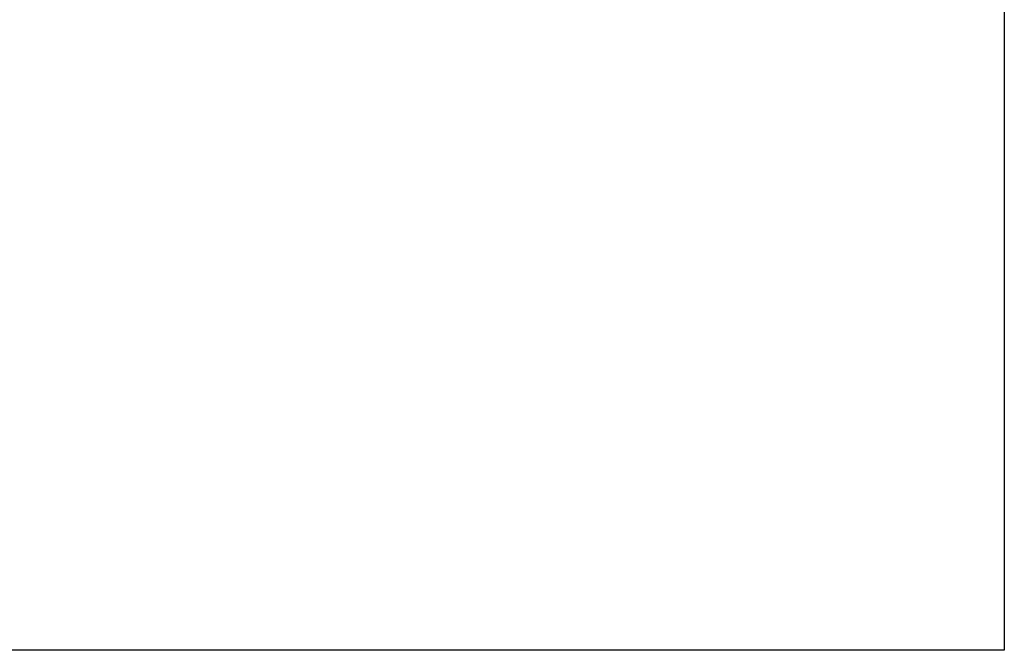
# Model space of a CAD drawing. Header units: millimetres. Extents: x -91 to 1961, y -1152 to 358.
# Tile 230 of 256: x 177 to 345, y -25 to 83. Entities that reach past the tile are written whole.
import ezdxf

# ---------------------------------------------------------------- set-up
doc = ezdxf.new("R2010")
doc.units = ezdxf.units.MM
doc.header["$MEASUREMENT"] = 0
doc.layers.get('0').update_dxf_attribs({"linetype": 'CONTINUOUS'})

msp = doc.modelspace()

# ---------------------------------------------------------------- hatches: boundary and pattern name
at = {"true_color": 0xaaaaaa}
h = msp.add_hatch(color=253, dxfattribs=at)
h.paths.add_polyline_path([(231.86, 64), (231.86, 63.96), (231.72, 63.96), (231.72, 64)])
h.paths.add_polyline_path([(231.72, 63.96), (231.72, 64), (231.86, 64), (231.86, 63.96)])
h = msp.add_hatch(color=253, dxfattribs=at)
h.paths.add_polyline_path([(231.1, 60.27), (231.1, 60.32), (231.21, 60.32), (231.21, 60.27)])
h.paths.add_polyline_path([(231.21, 60.32), (231.21, 60.27), (231.1, 60.27), (231.1, 60.32)])
h = msp.add_hatch(color=253, dxfattribs=at)
h.paths.add_polyline_path([(233.25, 54.9), (233.25, 54.85), (233.11, 54.85), (233.11, 54.9)])
h.paths.add_polyline_path([(233.11, 54.85), (233.11, 54.9), (233.25, 54.9), (233.25, 54.85)])
h = msp.add_hatch(color=253, dxfattribs=at)
h.paths.add_polyline_path([(234.14, 53.92), (234.14, 53.87), (234.01, 53.87), (234.01, 53.92)])
h.paths.add_polyline_path([(234.01, 53.87), (234.01, 53.92), (234.14, 53.92), (234.14, 53.87)])

# ---------------------------------------------------------------- linework, layer by layer
at = {"color": 7, "true_color": 0xffffff}
msp.add_lwpolyline([(-72.83, 259.24), (345.4, 259.24), (345.4, -25.1), (-72.83, -25.1)], close=True, dxfattribs=at)

doc.saveas('drawing.dxf')
